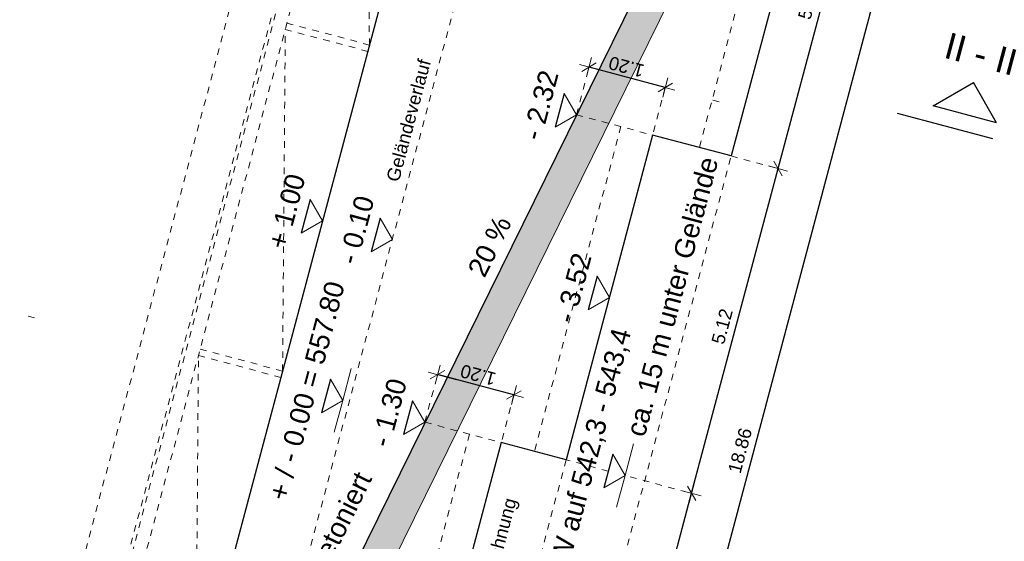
# Model space of a CAD drawing. Header units: metres. Extents: x 4462371 to 4462630, y 5328161 to 5328403.
# Tile 9 of 152: x 4462390.21 to 4462405.21, y 5328254.59 to 5328262.54. Entities that reach past the tile are written whole.
import ezdxf

# ---------------------------------------------------------------- set-up
doc = ezdxf.new("R2010")
doc.units = ezdxf.units.M
doc.header["$PDMODE"] = 65
doc.linetypes.add('AUSGEZOGEN', pattern=[0])
doc.linetypes.add('VERDECKT2_S2', pattern=[0.15, 0.1, -0.05])
doc.layers.add('B08_FLSTNR_TXT', color=253, linetype='AUSGEZOGEN')
doc.layers.add('Maßlinie_Allgemein', color=7, linetype='AUSGEZOGEN', lineweight=13)
doc.layers.add('Standard', color=7, linetype='AUSGEZOGEN', lineweight=13)
doc.styles.add('ARIAL', font='ARIAL.TTF')
doc.dimstyles.new('_DIMSTYLE_12', dxfattribs={"dimtxt": 0.2, "dimasz": 0.3, "dimexe": 0, "dimexo": 0, "dimgap": 0.1, "dimtad": 2, "dimrnd": 0.01, "dimzin": 4, "dimdsep": 46, "dimtxsty": 'ARIAL', "dimblk1": 'ALL_ML_STRICH', "dimblk2": 'ALL_ML_STRICH', "dimsah": 1, "dimcen": 0, "dimclrd": 7, "dimclre": 7, "dimclrt": 7, "dimadec": 0, "dimazin": 0, "dimtfac": 1, "dimtdec": 0, "dimtix": 1, "dimtmove": 2, "dimatfit": 3, "dimfxl": 0, "dimtzin": 0, "dimlwd": 0, "dimlwe": 13, "dimarcsym": 0})

# ---------------------------------------------------------------- blocks, each defined once
blk = doc.blocks.new('ALL_ML_STRICH')
at = {"color": 0, "linetype": 'ByBlock', "lineweight": -2}
for p, q in [((-1, 0), (0.5, 0)), ((-0.3, -0.3), (0.3, 0.3)), ((0, -0.5), (0, 0.5))]:
    blk.add_line(p, q, dxfattribs=at)
blk = doc.blocks.new('*D313')
at = {"layer": 'DEFPOINTS', "color": 7, "linetype": 'AUSGEZOGEN', "lineweight": 13}
for p in [(4462402.366, 5328265.408), (4462394.391, 5328248.019), (4462398.952, 5328246.804)]:
    blk.add_point(p, dxfattribs=at)
at = {"layer": 'Maßlinie_Allgemein', "color": 7, "linetype": 'AUSGEZOGEN', "lineweight": -2}
for p, q in [((4462398.952, 5328246.804), (4462403.805, 5328265.025)), ((4462403.805, 5328265.025), (4462403.805, 5328265.025)), ((4462398.952, 5328246.804), (4462398.952, 5328246.804))]:
    blk.add_line(p, q, dxfattribs=at)
at = {"layer": 'Maßlinie_Allgemein', "color": 7, "linetype": 'AUSGEZOGEN', "lineweight": 13, "xscale": 0.3, "yscale": 0.3, "zscale": 0.3}
for p, rotation in [((4462403.805, 5328265.025), 75.08618480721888), ((4462398.952, 5328246.804), 255.0861848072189)]:
    blk.add_blockref('ALL_ML_STRICH', p, dxfattribs=dict(at, rotation=rotation))
at = {"layer": 'Maßlinie_Allgemein', "color": 7, "linetype": 'AUSGEZOGEN', "lineweight": 13, "insert": (4462401.184, 5328255.973), "char_height": 0.2, "width": 1, "attachment_point": 5, "rotation": 75.0862, "style": 'ARIAL'}
blk.add_mtext('\\A1;{\\A1;{18.86\\H0.132000;\\S^ ;}}', dxfattribs=at)
blk = doc.blocks.new('*D317')
at = {"layer": 'DEFPOINTS', "color": 7, "linetype": 'AUSGEZOGEN', "lineweight": 13}
for p in [(4462398.534, 5328255.832), (4462395.291, 5328251.401), (4462399.128, 5328250.379)]:
    blk.add_point(p, dxfattribs=at)
at = {"layer": 'Maßlinie_Allgemein', "color": 7, "linetype": 'AUSGEZOGEN', "lineweight": -2}
for p, q in [((4462399.128, 5328250.379), (4462400.445, 5328255.323)), ((4462400.445, 5328255.323), (4462400.445, 5328255.323)), ((4462399.128, 5328250.379), (4462399.128, 5328250.379))]:
    blk.add_line(p, q, dxfattribs=at)
at = {"layer": 'Maßlinie_Allgemein', "color": 7, "linetype": 'AUSGEZOGEN', "lineweight": 13, "xscale": 0.3, "yscale": 0.3, "zscale": 0.3}
for p, rotation in [((4462400.445, 5328255.323), 75.08618481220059), ((4462399.128, 5328250.379), 255.0861848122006)]:
    blk.add_blockref('ALL_ML_STRICH', p, dxfattribs=dict(at, rotation=rotation))
at = {"layer": 'Maßlinie_Allgemein', "color": 7, "linetype": 'AUSGEZOGEN', "lineweight": 13, "insert": (4462399.594, 5328252.918), "char_height": 0.2, "width": 0.8, "attachment_point": 5, "rotation": 75.0862, "style": 'ARIAL'}
blk.add_mtext('\\A1;{\\A1;{5.12\\H0.132000;\\S^ ;}}', dxfattribs=at)
blk = doc.blocks.new('*D318')
at = {"layer": 'DEFPOINTS', "color": 7, "linetype": 'AUSGEZOGEN', "lineweight": 13}
for p in [(4462399.852, 5328260.779), (4462398.534, 5328255.832), (4462400.445, 5328255.323)]:
    blk.add_point(p, dxfattribs=at)
at = {"layer": 'Maßlinie_Allgemein', "color": 7, "linetype": 'AUSGEZOGEN', "lineweight": -2}
for p, q in [((4462400.445, 5328255.323), (4462401.763, 5328260.27)), ((4462401.763, 5328260.27), (4462401.763, 5328260.27)), ((4462400.445, 5328255.323), (4462400.445, 5328255.323))]:
    blk.add_line(p, q, dxfattribs=at)
at = {"layer": 'Maßlinie_Allgemein', "color": 7, "linetype": 'AUSGEZOGEN', "lineweight": 13, "xscale": 0.3, "yscale": 0.3, "zscale": 0.3}
for p, rotation in [((4462401.763, 5328260.27), 75.08618481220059), ((4462400.445, 5328255.323), 255.0861848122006)]:
    blk.add_blockref('ALL_ML_STRICH', p, dxfattribs=dict(at, rotation=rotation))
at = {"layer": 'Maßlinie_Allgemein', "color": 7, "linetype": 'AUSGEZOGEN', "lineweight": 13, "insert": (4462400.911, 5328257.864), "char_height": 0.2, "width": 0.8, "attachment_point": 5, "rotation": 75.0862, "style": 'ARIAL'}
blk.add_mtext('\\A1;{\\A1;{5.12\\H0.132000;\\S^ ;}}', dxfattribs=at)
blk = doc.blocks.new('*D319')
at = {"layer": 'DEFPOINTS', "color": 7, "linetype": 'AUSGEZOGEN', "lineweight": 13}
for p in [(4462402.366, 5328265.408), (4462399.852, 5328260.779), (4462401.763, 5328260.27)]:
    blk.add_point(p, dxfattribs=at)
at = {"layer": 'Maßlinie_Allgemein', "color": 7, "linetype": 'AUSGEZOGEN', "lineweight": -2}
for p, q in [((4462401.763, 5328260.27), (4462403.081, 5328265.218)), ((4462403.081, 5328265.218), (4462403.081, 5328265.218)), ((4462401.763, 5328260.27), (4462401.763, 5328260.27))]:
    blk.add_line(p, q, dxfattribs=at)
at = {"layer": 'Maßlinie_Allgemein', "color": 7, "linetype": 'AUSGEZOGEN', "lineweight": 13, "xscale": 0.3, "yscale": 0.3, "zscale": 0.3}
for p, rotation in [((4462403.081, 5328265.218), 75.08618481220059), ((4462401.763, 5328260.27), 255.0861848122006)]:
    blk.add_blockref('ALL_ML_STRICH', p, dxfattribs=dict(at, rotation=rotation))
at = {"layer": 'Maßlinie_Allgemein', "color": 7, "linetype": 'AUSGEZOGEN', "lineweight": 13, "insert": (4462402.229, 5328262.811), "char_height": 0.2, "width": 0.8, "attachment_point": 5, "rotation": 75.0862, "style": 'ARIAL'}
blk.add_mtext('\\A1;{\\A1;{5.12\\H0.132000;\\S^ ;}}', dxfattribs=at)
blk = doc.blocks.new('*D324')
at = {"layer": 'DEFPOINTS', "color": 7, "linetype": 'AUSGEZOGEN', "lineweight": 13}
for p in [(4462397.738, 5328256.82), (4462396.382, 5328256.405), (4462397.544, 5328256.095)]:
    blk.add_point(p, dxfattribs=at)
at = {"layer": 'Maßlinie_Allgemein', "color": 7, "linetype": 'AUSGEZOGEN', "lineweight": -2}
for p, q in [((4462396.575, 5328257.13), (4462396.575, 5328257.13)), ((4462397.738, 5328256.82), (4462396.575, 5328257.13)), ((4462397.738, 5328256.82), (4462397.738, 5328256.82))]:
    blk.add_line(p, q, dxfattribs=at)
at = {"layer": 'Maßlinie_Allgemein', "color": 7, "linetype": 'AUSGEZOGEN', "lineweight": 13, "xscale": 0.3, "yscale": 0.3, "zscale": 0.3}
for p, rotation in [((4462396.575, 5328257.13), 165.0861847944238), ((4462397.738, 5328256.82), 345.0861847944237)]:
    blk.add_blockref('ALL_ML_STRICH', p, dxfattribs=dict(at, rotation=rotation))
at = {"layer": 'Maßlinie_Allgemein', "color": 7, "linetype": 'AUSGEZOGEN', "lineweight": 13, "insert": (4462397.194, 5328257.125), "char_height": 0.2, "width": 0.8, "attachment_point": 5, "rotation": 165.0862, "style": 'ARIAL'}
blk.add_mtext('\\A1;{\\A1;{1.20\\H0.132000;\\S^ ;}}', dxfattribs=at)
blk = doc.blocks.new('*D325')
at = {"layer": 'DEFPOINTS', "color": 7, "linetype": 'AUSGEZOGEN', "lineweight": 13}
for p in [(4462400.045, 5328261.504), (4462398.69, 5328261.089), (4462399.852, 5328260.779)]:
    blk.add_point(p, dxfattribs=at)
at = {"layer": 'Maßlinie_Allgemein', "color": 7, "linetype": 'AUSGEZOGEN', "lineweight": -2}
for p, q in [((4462398.883, 5328261.814), (4462398.883, 5328261.814)), ((4462400.045, 5328261.504), (4462398.883, 5328261.814)), ((4462400.045, 5328261.504), (4462400.045, 5328261.504))]:
    blk.add_line(p, q, dxfattribs=at)
at = {"layer": 'Maßlinie_Allgemein', "color": 7, "linetype": 'AUSGEZOGEN', "lineweight": 13, "xscale": 0.3, "yscale": 0.3, "zscale": 0.3}
for p, rotation in [((4462398.883, 5328261.814), 165.0861847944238), ((4462400.045, 5328261.504), 345.0861847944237)]:
    blk.add_blockref('ALL_ML_STRICH', p, dxfattribs=dict(at, rotation=rotation))
at = {"layer": 'Maßlinie_Allgemein', "color": 7, "linetype": 'AUSGEZOGEN', "lineweight": 13, "insert": (4462399.453, 5328261.819), "char_height": 0.2, "width": 0.8, "attachment_point": 5, "rotation": 165.0862, "style": 'ARIAL'}
blk.add_mtext('\\A1;{\\A1;{1.20\\H0.132000;\\S^ ;}}', dxfattribs=at)
blk = doc.blocks.new('*D328')
at = {"layer": 'DEFPOINTS', "color": 7, "linetype": 'AUSGEZOGEN', "lineweight": 13}
for p in [(4462398.534, 5328255.832), (4462396.228, 5328251.152), (4462395.134, 5328247.045)]:
    blk.add_point(p, dxfattribs=at)
at = {"layer": 'Maßlinie_Allgemein', "color": 7, "linetype": 'AUSGEZOGEN', "lineweight": -2}
for p, q in [((4462395.134, 5328247.045), (4462395.134, 5328247.045)), ((4462395.134, 5328247.045), (4462396.124, 5328246.781)), ((4462396.124, 5328246.781), (4462396.124, 5328246.781))]:
    blk.add_line(p, q, dxfattribs=at)
at = {"layer": 'Maßlinie_Allgemein', "color": 7, "linetype": 'AUSGEZOGEN', "lineweight": 13, "xscale": 0.3, "yscale": 0.3, "zscale": 0.3}
for p, rotation in [((4462395.134, 5328247.045), 165.08618514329), ((4462396.124, 5328246.781), 345.0861851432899)]:
    blk.add_blockref('ALL_ML_STRICH', p, dxfattribs=dict(at, rotation=rotation))
at = {"layer": 'Maßlinie_Allgemein', "color": 7, "linetype": 'AUSGEZOGEN', "lineweight": 13, "insert": (4462395.696, 5328247.106), "char_height": 0.2, "width": 0.8, "attachment_point": 5, "rotation": 345.0862, "style": 'ARIAL'}
blk.add_mtext('\\A1;{\\A1;{1.02\\H0.132000;\\S^ ;}}', dxfattribs=at)
blk = doc.blocks.new('*D329')
at = {"layer": 'DEFPOINTS', "color": 7, "linetype": 'AUSGEZOGEN', "lineweight": 13}
for p in [(4462400.389, 5328257.989), (4462398.534, 5328255.832), (4462396.124, 5328246.781)]:
    blk.add_point(p, dxfattribs=at)
at = {"layer": 'Maßlinie_Allgemein', "color": 7, "linetype": 'AUSGEZOGEN', "lineweight": -2}
for p, q in [((4462396.124, 5328246.781), (4462396.124, 5328246.781)), ((4462396.124, 5328246.781), (4462397.32, 5328246.463)), ((4462397.32, 5328246.463), (4462397.32, 5328246.463))]:
    blk.add_line(p, q, dxfattribs=at)
at = {"layer": 'Maßlinie_Allgemein', "color": 7, "linetype": 'AUSGEZOGEN', "lineweight": 13, "xscale": 0.3, "yscale": 0.3, "zscale": 0.3}
for p, rotation in [((4462396.124, 5328246.781), 165.08618514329), ((4462397.32, 5328246.463), 345.0861851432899)]:
    blk.add_blockref('ALL_ML_STRICH', p, dxfattribs=dict(at, rotation=rotation))
at = {"layer": 'Maßlinie_Allgemein', "color": 7, "linetype": 'AUSGEZOGEN', "lineweight": 13, "insert": (4462396.787, 5328246.812), "char_height": 0.2, "width": 0.8, "attachment_point": 5, "rotation": 345.0862, "style": 'ARIAL'}
blk.add_mtext('\\A1;{\\A1;{1.24\\H0.132000;\\S^ ;}}', dxfattribs=at)
blk = doc.blocks.new('*D330')
at = {"layer": 'DEFPOINTS', "color": 7, "linetype": 'AUSGEZOGEN', "lineweight": 13}
for p in [(4462400.389, 5328257.989), (4462392.847, 5328252.052), (4462391.561, 5328247.221)]:
    blk.add_point(p, dxfattribs=at)
at = {"layer": 'Maßlinie_Allgemein', "color": 7, "linetype": 'AUSGEZOGEN', "lineweight": -2}
for p, q in [((4462391.561, 5328247.221), (4462391.561, 5328247.221)), ((4462391.561, 5328247.221), (4462397.127, 5328245.738)), ((4462397.127, 5328245.738), (4462397.127, 5328245.738))]:
    blk.add_line(p, q, dxfattribs=at)
at = {"layer": 'Maßlinie_Allgemein', "color": 7, "linetype": 'AUSGEZOGEN', "lineweight": 13, "xscale": 0.3, "yscale": 0.3, "zscale": 0.3}
for p, rotation in [((4462391.561, 5328247.221), 165.086185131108), ((4462397.127, 5328245.738), 345.086185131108)]:
    blk.add_blockref('ALL_ML_STRICH', p, dxfattribs=dict(at, rotation=rotation))
at = {"layer": 'Maßlinie_Allgemein', "color": 7, "linetype": 'AUSGEZOGEN', "lineweight": 13, "insert": (4462394.507, 5328246.646), "char_height": 0.2, "width": 0.8, "attachment_point": 5, "rotation": 345.0862, "style": 'ARIAL'}
blk.add_mtext('\\A1;{\\A1;{5.76\\H0.132000;\\S^ ;}}', dxfattribs=at)

msp = doc.modelspace()

# ---------------------------------------------------------------- hatches: boundary and pattern name
at = {"layer": 'Standard', "linetype": 'AUSGEZOGEN', "lineweight": 18}
msp.add_hatch(color=254, dxfattribs=at).paths.add_polyline_path([(4462400.76215, 5328265.34287), (4462400.56552, 5328264.90451), (4462400.35842, 5328264.471), (4462397.53945, 5328258.74808), (4462398.03217, 5328258.61685), (4462401.49208, 5328265.64097), (4462400.9482, 5328265.78582)])
at = {"layer": 'Standard', "linetype": 'VERDECKT2_S2', "lineweight": 18}
msp.add_hatch(color=254, dxfattribs=at).paths.add_polyline_path([(4462394.13265, 5328251.70981), (4462394.32583, 5328251.65836), (4462394.57226, 5328251.59273), (4462398.03217, 5328258.61685), (4462397.53945, 5328258.74808), (4462394.75548, 5328253.09622), (4462394.94874, 5328253.04475), (4462394.89727, 5328252.85148), (4462394.66718, 5328252.91276), (4462394.52048, 5328252.60548), (4462394.31972, 5328252.15692)])

# ---------------------------------------------------------------- linework, layer by layer
at = {"layer": 'B08_FLSTNR_TXT', "color": 7, "linetype": 'AUSGEZOGEN', "lineweight": 13}
for p, q in [((4462395.13046, 5328256.73833), (4462395.25915, 5328257.22149)), ((4462395.13046, 5328256.73833), (4462395.00178, 5328256.25518)), ((4462399.43109, 5328255.59292), (4462399.55977, 5328256.07607)), ((4462399.43109, 5328255.59292), (4462399.30241, 5328255.10976))]:
    msp.add_line(p, q, dxfattribs=at)
at = {"layer": 'Standard', "color": 7, "linetype": 'VERDECKT2_S2', "lineweight": 13}
for p, q in [((4462394.63837, 5328267.31445), (4462390.20932, 5328250.68502)), ((4462395.22343, 5328267.01043), (4462390.83124, 5328250.51938)), ((4462395.24032, 5328266.87658), (4462390.8803, 5328250.50631)), ((4462395.46873, 5328266.9451), (4462391.07654, 5328250.45405)), ((4462395.5372, 5328262.15099), (4462395.47903, 5328266.98375)), ((4462394.21434, 5328257.18413), (4462394.25525, 5328262.38893)), ((4462395.51146, 5328262.05435), (4462394.25525, 5328262.38893)), ((4462394.28099, 5328262.48556), (4462395.5372, 5328262.15099)), ((4462390.43416, 5328257.99398), (4462390.2409, 5328258.04546)), ((4462392.90341, 5328253.64124), (4462392.93239, 5328257.42208)), ((4462394.1886, 5328257.0875), (4462392.93239, 5328257.42208)), ((4462392.95813, 5328257.51871), (4462394.21434, 5328257.18413))]:
    msp.add_line(p, q, dxfattribs=at)
at = {"layer": 'Standard', "color": 7, "linetype": 'AUSGEZOGEN', "lineweight": 25}
for p, q in [((4462396.79958, 5328266.89076), (4462392.84748, 5328252.0521)), ((4462402.36554, 5328265.40833), (4462401.04783, 5328260.4608)), ((4462400.35842, 5328264.471), (4462394.73221, 5328253.04898)), ((4462404.12654, 5328261.22521), (4462404.73838, 5328261.57969)), ((4462405.09285, 5328260.96785), (4462404.73838, 5328261.57969)), ((4462398.50163, 5328261.41336), (4462398.36515, 5328260.90089)), ((4462405.09285, 5328260.96785), (4462404.12654, 5328261.22521)), ((4462403.57904, 5328261.11232), (4462405.02851, 5328260.72627)), ((4462399.85172, 5328260.77937), (4462398.534, 5328255.83184)), ((4462401.04783, 5328260.4608), (4462399.85172, 5328260.77937)), ((4462394.63554, 5328259.7959), (4462394.49905, 5328259.28344)), ((4462395.69849, 5328259.5128), (4462395.562, 5328259.00034)), ((4462399.00487, 5328258.63009), (4462398.86838, 5328258.11762)), ((4462394.94248, 5328257.06281), (4462394.80599, 5328256.55035)), ((4462396.19442, 5328256.72937), (4462396.05793, 5328256.21691)), ((4462397.5445, 5328256.09539), (4462396.22783, 5328251.15178)), ((4462398.534, 5328255.83184), (4462397.5445, 5328256.09539)), ((4462399.2431, 5328255.91739), (4462399.10661, 5328255.40493))]:
    msp.add_line(p, q, dxfattribs=at)
at = {"layer": 'Standard', "color": 7, "linetype": 'VERDECKT2_S2', "lineweight": 18}
for p, q in [((4462397.86252, 5328266.60765), (4462393.96959, 5328251.99114)), ((4462401.82705, 5328265.32925), (4462400.56467, 5328260.58948)), ((4462398.68962, 5328261.08888), (4462398.88265, 5328261.81362)), ((4462400.04474, 5328261.50411), (4462399.85172, 5328260.77937)), ((4462398.69214, 5328261.08821), (4462399.85172, 5328260.77937)), ((4462399.36856, 5328260.90806), (4462398.05085, 5328255.96053)), ((4462397.51267, 5328247.18757), (4462401.04783, 5328260.4608)), ((4462401.04783, 5328260.4608), (4462401.7628, 5328260.27038)), ((4462396.3824, 5328256.4049), (4462396.57543, 5328257.12963)), ((4462397.73752, 5328256.82012), (4462397.5445, 5328256.09539)), ((4462396.38492, 5328256.40423), (4462397.5445, 5328256.09539)), ((4462397.06134, 5328256.22407), (4462395.74363, 5328251.27654)), ((4462398.534, 5328255.83184), (4462396.12353, 5328246.78141)), ((4462399.17486, 5328255.66116), (4462398.534, 5328255.83184)), ((4462400.3794, 5328255.34035), (4462399.43109, 5328255.59292))]:
    msp.add_line(p, q, dxfattribs=at)
at = {"layer": 'Standard', "color": 7, "linetype": 'AUSGEZOGEN', "lineweight": 13}
for p, q in [((4462401.49208, 5328265.64097), (4462394.54298, 5328251.53329)), ((4462398.68962, 5328261.08888), (4462398.50163, 5328261.41336)), ((4462398.68962, 5328261.08888), (4462398.36515, 5328260.90089)), ((4462394.82353, 5328259.47143), (4462394.63554, 5328259.7959)), ((4462395.88647, 5328259.18833), (4462395.69849, 5328259.5128)), ((4462394.82353, 5328259.47143), (4462394.49905, 5328259.28344)), ((4462395.88647, 5328259.18833), (4462395.562, 5328259.00034)), ((4462399.19286, 5328258.30561), (4462399.00487, 5328258.63009)), ((4462399.19286, 5328258.30561), (4462398.86838, 5328258.11762)), ((4462395.13046, 5328256.73833), (4462394.94248, 5328257.06281)), ((4462395.13046, 5328256.73833), (4462394.80599, 5328256.55035)), ((4462396.3824, 5328256.4049), (4462396.19442, 5328256.72937)), ((4462396.3824, 5328256.4049), (4462396.05793, 5328256.21691)), ((4462399.43109, 5328255.59292), (4462399.2431, 5328255.91739)), ((4462399.43109, 5328255.59292), (4462399.10661, 5328255.40493))]:
    msp.add_line(p, q, dxfattribs=at)
at = {"layer": 'Standard', "color": 52, "linetype": 'AUSGEZOGEN', "lineweight": 13}
msp.add_line((4462400.86611, 5328261.28535), (4462400.76948, 5328261.31108), dxfattribs=at)

# ---------------------------------------------------------------- texts
at = {"layer": 'Standard', "color": 7, "linetype": 'AUSGEZOGEN', "lineweight": 18, "style": 'ARIAL'}
for s, insert, char_height, width, attachment_point, rotation in [('\\W0.99;II\\~-\\~II', (4462404.80272, 5328261.82127), 0.4, 1.3037227, 8, 345.086185), ('\\W1.01;Geländeverlauf', (4462396.23321, 5328260.97588), 0.2, 2.0072293, 8, 75.086185), ('\\W1.00;-\\~2.32', (4462398.28844, 5328261.19573), 0.3, 1.2249721, 8, 75.086185), ('\\W1.00;ca.\\~15\\~m\\~unter\\~Gelände', (4462400.29632, 5328258.27894), 0.3, 4.5447139, 8, 75.086185), ('\\W0.98;+\\~1.00', (4462394.42235, 5328259.57828), 0.3, 1.3270955, 8, 75.086185), ('\\W0.98;-\\~0.10', (4462395.48529, 5328259.29517), 0.3, 1.2218178, 8, 75.086185), ('{\\fArial|i0|b0;\\H0.300000;\\W1.000000;\\C7;20 %}\\P', (4462397.50503, 5328259.01767), 0.3, 1.1101877, 8, 63.776253), ('\\W1.00;-\\~3.52', (4462398.79157, 5328258.41249), 0.3, 1.2249721, 8, 75.086185), ('\\W1.00;+\\~/\\~-\\~0.00\\~=\\~557.80', (4462394.72928, 5328256.84518), 0.3, 3.5801488, 8, 75.086185), ('\\W1.00;HHW\\~auf\\~542,3\\~-\\~543,4', (4462399.02991, 5328255.69977), 0.3, 4.4504549, 8, 75.086185), ('\\W0.98;-\\~1.30', (4462395.98122, 5328256.51175), 0.3, 1.2218178, 8, 75.086185), ('\\W1.00;Rampe\\~betoniert', (4462394.98124, 5328254.12033), 0.3, 3.2657307, 8, 63.776253), ('\\W1.01;alle\\~Fundamentangaben\\~vorab\\~statischer\\~Berechnung', (4462396.11174, 5328248.71598), 0.2, 6.7839223, 7, 75.086185)]:
    msp.add_mtext(s, dxfattribs=dict(at, insert=insert, char_height=char_height, width=width, attachment_point=attachment_point, rotation=rotation))

# ---------------------------------------------------------------- dimensions: what is measured, and where the dimension line sits
at = {"layer": 'Maßlinie_Allgemein', "color": 7, "linetype": 'AUSGEZOGEN', "lineweight": 13}
for base, p1, p2, angle, picture, middle in [((4462403.80525, 5328265.02488), (4462398.95237, 5328246.80413), (4462403.80525, 5328265.02488), 75.086185, '*D313', (4462401.18401, 5328255.97345)), ((4462403.08051, 5328265.21791), (4462401.7628, 5328260.27038), (4462403.08051, 5328265.21791), 75.086185, '*D319', (4462402.22908, 5328262.81144)), ((4462398.88265, 5328261.81362), (4462400.04474, 5328261.50411), (4462398.88265, 5328261.81362), 165.086185, '*D325', (4462399.4532, 5328261.81912)), ((4462401.7628, 5328260.27038), (4462400.44509, 5328255.32285), (4462401.7628, 5328260.27038), 75.086185, '*D318', (4462400.91136, 5328257.86392)), ((4462397.12662, 5328245.7381), (4462391.56065, 5328247.22053), (4462397.12662, 5328245.7381), 345.086185, '*D330', (4462394.50665, 5328246.6464)), ((4462397.31965, 5328246.46284), (4462396.12353, 5328246.78141), (4462397.31965, 5328246.46284), 345.086185, '*D329', (4462396.78742, 5328246.81156)), ((4462396.57543, 5328257.12963), (4462397.73752, 5328256.82012), (4462396.57543, 5328257.12963), 165.086185, '*D324', (4462397.19375, 5328257.12549)), ((4462396.12353, 5328246.78141), (4462395.13403, 5328247.04495), (4462396.12353, 5328246.78141), 345.086185, '*D328', (4462395.69608, 5328247.10576)), ((4462400.44509, 5328255.32285), (4462399.12842, 5328250.37925), (4462400.44509, 5328255.32285), 75.086185, '*D317', (4462399.59417, 5328252.91835))]:
    dim = msp.add_linear_dim(base=base, p1=p1, p2=p2, angle=angle, dimstyle='_DIMSTYLE_12', override={"dimpost": '<>', "dimclrd": 7, "dimclre": 7, "dimclrt": 7, "dimlwd": 0, "dimlwe": 13}, dxfattribs=at)
    dim.commit()
    dim.dimension.update_dxf_attribs({"geometry": picture, "text_midpoint": middle, "dimtype": 160})

doc.saveas('drawing.dxf')
